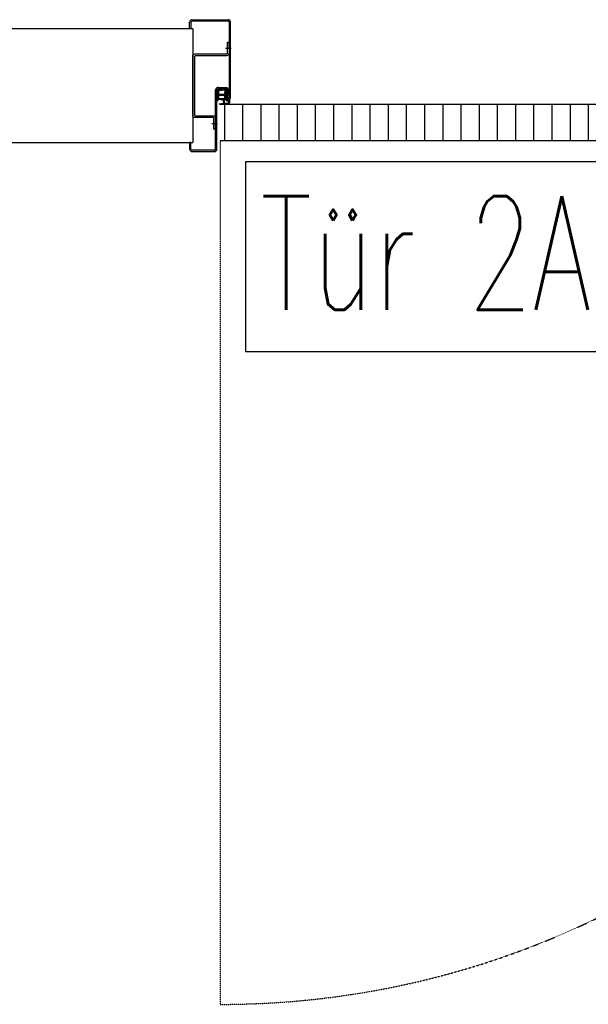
# Model space of a CAD drawing. Header units: millimetres. Extents: x -4577 to 1032787, y -66234 to 201209.
# Tile 187 of 256: x 6731 to 7356, y -10494 to -9411. Entities that reach past the tile are written whole.
import ezdxf
from ezdxf.enums import TextEntityAlignment as Align

# ---------------------------------------------------------------- set-up
doc = ezdxf.new("R2010")
doc.units = ezdxf.units.MM
doc.linetypes.add('510_5_2OG_ELT_1004$0$11-07-22_DS_2OG$0$AUSGEZOGEN', pattern=[0])
doc.linetypes.add('510_5_2OG_ELT_1004$0$11-07-22_DS_2OG$0$STRICHLINIE_S4', pattern=[0.095, 0.06, -0.035])
doc.layers.add('510_5_2OG_ELT_1004$0$11-07-22_DS_2OG$0$2DMitte', color=8, linetype='510_5_2OG_ELT_1004$0$11-07-22_DS_2OG$0$AUSGEZOGEN')
doc.layers.add('510_5_2OG_ELT_1004$0$11-07-22_DS_2OG$0$Mieterausbau', color=8, linetype='510_5_2OG_ELT_1004$0$11-07-22_DS_2OG$0$AUSGEZOGEN')
doc.styles.add('510_5_2OG_ELT_1004$0$Standard', font='simplex.shx')

# ---------------------------------------------------------------- blocks, each defined once
blk = doc.blocks.new('510_5_2OG_ELT_1004$0$11-07-22_DS_2OG$0$LascheTyp2', base_point=(-0.048, 0))
for p, q in [((0.033, 0.0372), (0.033, 0.0027)), ((0.035, 0.0027), (0.035, 0.0372)), ((0.0357, 0.038), (0.048, 0.038)), ((-0.035, 0.0222), (-0.035, 0.0027)), ((-0.033, 0.0027), (-0.033, 0.0222)), ((0.0322, 0.002), (-0.0323, 0.002)), ((-0.0323, 0), (0.0322, 0))]:
    blk.add_line(p, q)
for points in [[(0.048, 0.038), (0.048, 0.04), (0.0357, 0.04)], [(-0.0358, 0.025), (-0.048, 0.025), (-0.048, 0.023), (-0.0358, 0.023)]]:
    blk.add_lwpolyline(points)
for centre, radius, start, end in [((0.0357, 0.0372), 0.00275, 90, 180), ((0.0357, 0.0372), 0.00075, 90, 180), ((0.041, 0.0386), 0.00268, 31.0482, 148.9518), ((-0.0419, 0.0236), 0.00268, 31.0482, 148.9518), ((-0.0358, 0.0222), 0.00275, 0, 90), ((-0.0358, 0.0222), 0.00075, 360, 90), ((-0.0323, 0.0027), 0.00275, 180, 270), ((-0.0323, 0.0027), 0.00075, 180, 270), ((0.0322, 0.0027), 0.00075, 270, 360), ((0.0322, 0.0027), 0.00275, 270, 360)]:
    blk.add_arc(centre, radius, start, end)
at = {"layer": '510_5_2OG_ELT_1004$0$11-07-22_DS_2OG$0$2DMitte'}
for p, q in [((0.041, 0.042), (0.041, 0.036)), ((-0.0419, 0.027), (-0.0419, 0.021))]:
    blk.add_line(p, q, dxfattribs=at)
blk = doc.blocks.new('510_5_2OG_ELT_1004$0$11-07-22_DS_2OG$0$DichtngEinbau', base_point=(-0.0125, -0.005, -0.0044))
for p, q in [((-0.0124, 0.0096), (-0.0111, 0.0108)), ((-0.0111, 0.0108), (-0.0111, 0.0115)), ((-0.0107, 0.0115), (-0.0107, 0.0109)), ((-0.0039, 0.0115), (-0.0018, 0.0099)), ((-0.0124, 0.0074), (-0.0113, 0.0086)), ((-0.0124, 0.0049), (-0.0113, 0.006)), ((-0.0113, 0.0098), (-0.0121, 0.0092)), ((-0.0113, 0.0077), (-0.0121, 0.0071)), ((-0.0113, 0.0051), (-0.0121, 0.0045)), ((-0.0115, 0.0008), (-0.0113, 0.0051)), ((-0.0113, 0.0086), (-0.0113, 0.0098)), ((-0.0113, 0.006), (-0.0113, 0.0077)), ((-0.0084, 0.0002), (-0.0111, 0.0002)), ((-0.0105, 0.0012), (-0.0103, 0.0048)), ((-0.0103, 0.0061), (-0.0103, 0.0096)), ((-0.0038, 0.0009), (-0.0102, 0.0009)), ((-0.0044, 0.0058), (-0.01, 0.0058)), ((-0.01, 0.0051), (-0.0044, 0.0051)), ((-0.0064, -0.0004), (-0.0077, 0)), ((-0.0029, 0.0002), (-0.0062, 0.0002)), ((-0.0039, 0.0101), (-0.0041, 0.0061)), ((-0.0035, 0.0013), (-0.0041, 0.0048)), ((-0.003, 0.0074), (-0.0031, 0.0061)), ((-0.0031, 0.0061), (-0.0023, 0.0042)), ((-0.0027, 0.0021), (-0.0031, 0.0049)), ((-0.0028, 0.0041), (-0.0031, 0.0049)), ((-0.0029, 0.0097), (-0.003, 0.0085)), ((-0.003, 0.0085), (-0.002, 0.007)), ((-0.0024, 0.0068), (-0.003, 0.0074)), ((-0.002, 0.0094), (-0.0029, 0.0097)), ((-0.0125, -0.0012), (-0.0125, -0.0012)), ((-0.0094, -0.0043), (-0.0056, -0.0039)), ((-0.0091, -0.005), (0.001, -0.0039)), ((-0.0046, -0.0038), (0.0005, -0.0032)), ((0.0005, -0.0032), (0.0007, -0.0014)), ((0.0016, -0.0031), (0.0018, 0))]:
    blk.add_line(p, q)
for points in [[(-0.0124, -0.0011), (-0.0123, -0.001), (-0.0122, -0.0009), (-0.0121, -0.0008), (-0.012, -0.0007), (-0.0119, -0.0006), (-0.0119, -0.0005), (-0.0118, -0.0004), (-0.0117, -0.0003), (-0.0117, -0.0002), (-0.0116, 0), (-0.0116, 0.0001), (-0.0115, 0.0002), (-0.0115, 0.0004), (-0.0115, 0.0005), (-0.0115, 0.0006), (-0.0115, 0.0008)], [(-0.0123, -0.0013), (-0.0122, -0.0012), (-0.012, -0.0011), (-0.0119, -0.001), (-0.0118, -0.0009), (-0.0117, -0.0008), (-0.0116, -0.0007), (-0.0115, -0.0006), (-0.0114, -0.0004), (-0.0113, -0.0003), (-0.0112, -0.0001), (-0.0111, 0), (-0.0111, 0.0002)], [(-0.0105, 0.0012), (-0.0105, 0.0012), (-0.0105, 0.0011), (-0.0104, 0.0011), (-0.0104, 0.001), (-0.0104, 0.001), (-0.0103, 0.0009), (-0.0103, 0.0009), (-0.0102, 0.0009), (-0.0102, 0.0009)], [(-0.0077, 0), (-0.0078, 0.0001), (-0.008, 0.0001), (-0.0081, 0.0001), (-0.0082, 0.0001), (-0.0084, 0.0002)], [(-0.0046, -0.0038), (-0.0045, -0.0037), (-0.0044, -0.0036), (-0.0044, -0.0034), (-0.0043, -0.0033), (-0.0042, -0.0032), (-0.0042, -0.0031), (-0.0041, -0.0029), (-0.0041, -0.0028), (-0.0041, -0.0027), (-0.004, -0.0025), (-0.004, -0.0024), (-0.004, -0.0022), (-0.004, -0.0021), (-0.004, -0.0019), (-0.0041, -0.0018), (-0.0041, -0.0017), (-0.0041, -0.0015), (-0.0042, -0.0014), (-0.0042, -0.0013), (-0.0043, -0.0011), (-0.0043, -0.001), (-0.0044, -0.0009), (-0.0045, -0.0008), (-0.0046, -0.0007), (-0.0047, -0.0006), (-0.0048, -0.0005), (-0.0049, -0.0004), (-0.005, -0.0003), (-0.0051, -0.0002), (-0.0052, -0.0001), (-0.0054, -0.0001), (-0.0055, 0), (-0.0056, 0), (-0.0058, 0.0001), (-0.0059, 0.0001), (-0.006, 0.0001), (-0.0062, 0.0002)], [(-0.0038, 0.0009), (-0.0037, 0.0009), (-0.0037, 0.0009), (-0.0036, 0.0009), (-0.0036, 0.001), (-0.0035, 0.001), (-0.0035, 0.0011), (-0.0035, 0.0011), (-0.0035, 0.0012), (-0.0035, 0.0012), (-0.0035, 0.0013)], [(0.0018, 0), (0.0018, 0), (0.0018, 0.0001), (0.0018, 0.0001), (0.0017, 0.0001), (0.0017, 0.0002), (0.0017, 0.0002), (0.0016, 0.0002), (0.0016, 0.0002), (0.0016, 0.0002), (0.0015, 0.0002), (0.0015, 0.0002), (0.0015, 0.0002)], [(-0.0124, -0.0011), (-0.0124, -0.0011), (-0.0125, -0.0011), (-0.0125, -0.0011), (-0.0125, -0.0011), (-0.0125, -0.0011), (-0.0125, -0.0012), (-0.0125, -0.0012), (-0.0125, -0.0012), (-0.0125, -0.0012), (-0.0125, -0.0012), (-0.0125, -0.0013), (-0.0125, -0.0013), (-0.0124, -0.0013), (-0.0124, -0.0013), (-0.0124, -0.0013), (-0.0124, -0.0013), (-0.0124, -0.0013), (-0.0123, -0.0013), (-0.0123, -0.0013)], [(-0.0094, -0.0043), (-0.0095, -0.0043), (-0.0095, -0.0044), (-0.0096, -0.0044), (-0.0096, -0.0045), (-0.0096, -0.0045), (-0.0096, -0.0046), (-0.0096, -0.0046), (-0.0096, -0.0047), (-0.0096, -0.0047), (-0.0096, -0.0048), (-0.0096, -0.0048), (-0.0095, -0.0049), (-0.0095, -0.0049), (-0.0094, -0.0049), (-0.0094, -0.005), (-0.0093, -0.005), (-0.0093, -0.005), (-0.0092, -0.005), (-0.0092, -0.005), (-0.0091, -0.005), (-0.0091, -0.005)], [(-0.0056, -0.0039), (-0.0055, -0.0038), (-0.0054, -0.0037), (-0.0053, -0.0036), (-0.0052, -0.0035), (-0.0052, -0.0034), (-0.0051, -0.0033), (-0.005, -0.0032), (-0.005, -0.0031), (-0.0049, -0.0029), (-0.0049, -0.0028), (-0.0049, -0.0027), (-0.0049, -0.0026), (-0.0049, -0.0024), (-0.0049, -0.0023), (-0.0049, -0.0022), (-0.0049, -0.002), (-0.0049, -0.0019), (-0.0049, -0.0018), (-0.005, -0.0017), (-0.005, -0.0016), (-0.0051, -0.0014), (-0.0051, -0.0013), (-0.0052, -0.0012), (-0.0053, -0.0011), (-0.0054, -0.001), (-0.0055, -0.0009), (-0.0056, -0.0008), (-0.0057, -0.0008), (-0.0058, -0.0007), (-0.0059, -0.0006), (-0.006, -0.0006), (-0.0061, -0.0005), (-0.0062, -0.0005), (-0.0064, -0.0004)], [(0.0007, -0.0014), (0.0007, -0.0014), (0.0007, -0.0013), (0.0007, -0.0013), (0.0006, -0.0013), (0.0006, -0.0013), (0.0006, -0.0012), (0.0006, -0.0012), (0.0006, -0.0012), (0.0005, -0.0012), (0.0005, -0.0012)], [(0.0005, -0.0032), (0.0005, -0.0032), (0.0005, -0.0032), (0.0005, -0.0032), (0.0005, -0.0032), (0.0005, -0.0032)], [(0.001, -0.0039), (0.0011, -0.0038), (0.0011, -0.0038), (0.0012, -0.0037), (0.0013, -0.0037), (0.0013, -0.0036), (0.0014, -0.0035), (0.0015, -0.0034), (0.0015, -0.0033), (0.0015, -0.0032), (0.0015, -0.0032), (0.0016, -0.0031)]]:
    blk.add_lwpolyline(points)
for centre, radius, start, end in [((-0.0109, 0.0115), 0.0002, 0, 180), ((-0.0027, -0.0423), 0.0538, 91.236, 98.5123), ((-0.0123, 0.0094), 0.00025, 140.7288, 305.245), ((-0.0123, 0.0073), 0.00025, 140.7288, 305.245), ((-0.0123, 0.0047), 0.00025, 140.7288, 305.245), ((-0.01, 0.0096), 0.0003, 98.8852, 180), ((-0.01, 0.0061), 0.0003, 180, 270), ((-0.01, 0.0048), 0.0003, 90, 180), ((-0.0032, -0.0334), 0.0439, 91.2931, 98.8852), ((-0.0044, 0.0061), 0.0003, 270, 357.7974), ((-0.0044, 0.0048), 0.0003, 357.7974, 90), ((-0.0042, 0.0102), 0.0003, 357.7974, 91.2931), ((0, 0.0025), 0.00376, 218.6551, 277.7243), ((-0.0025, 0.0042), 0.00025, 199.0115, 3.5277), ((0, 0.0025), 0.00276, 186.3634, 302.309), ((-0.0022, 0.0069), 0.00025, 216.165, 20.6812), ((-0.0019, 0.0097), 0.00025, 253.5154, 58.0316)]:
    blk.add_arc(centre, radius, start, end)
blk = doc.blocks.new('510_5_2OG_ELT_1004')
at = {"layer": '510_5_2OG_ELT_1004$0$11-07-22_DS_2OG$0$Mieterausbau', "linetype": 'Continuous'}
h = blk.add_hatch(dxfattribs=at)
h.set_pattern_fill('SCHRAFFUR_1', color=256, scale=1000, style=0, pattern_type=2)
h.set_pattern_definition([(90, (1895.797, -66891.69), (-40, 5e-15), []), (90, (1875.797, -66891.69), (-40, 5e-15), [])])
h.paths.add_polyline_path([(7900.8, -9504.1), (7900.8, -9544.1), (6950.8, -9544.1), (6950.8, -9504.1)], flags=0)
at = {"layer": '510_5_2OG_ELT_1004$0$11-07-22_DS_2OG$0$Mieterausbau', "linetype": '510_5_2OG_ELT_1004$0$11-07-22_DS_2OG$0$AUSGEZOGEN'}
for p, q in [((6920.1, -9411.1), (6959.6, -9411.1)), ((6920.1, -9411.1), (6959.6, -9411.1)), ((6959.6, -9412.6), (6959.6, -9411.1)), ((6959.6, -9412.6), (6959.6, -9411.1)), ((6959.6, -9412.6), (6959.6, -9411.1)), ((6959.6, -9412.6), (6959.6, -9411.1)), ((6920.8, -9421.1), (6395.8, -9421.1)), ((6917.3, -9421.1), (6917.3, -9413.8)), ((6917.3, -9421.1), (6917.3, -9413.8)), ((6917.3, -9421.1), (6917.3, -9413.8)), ((6917.3, -9421.1), (6917.3, -9413.8)), ((6918.8, -9421.1), (6917.3, -9421.1)), ((6918.8, -9421.1), (6917.3, -9421.1)), ((6918.8, -9413.8), (6918.8, -9421.1)), ((6918.8, -9413.8), (6918.8, -9421.1)), ((6959.6, -9412.6), (6920.1, -9412.6)), ((6959.6, -9412.6), (6920.1, -9412.6)), ((6920.8, -9421.1), (6920.8, -9546.1)), ((6960.8, -9413.8), (6962.3, -9413.8)), ((6960.8, -9413.8), (6962.3, -9413.8)), ((6960.8, -9443.6), (6960.8, -9436.1)), ((6960.8, -9443.6), (6960.8, -9436.1)), ((6948.6, -9485.6), (6957.1, -9485.6)), ((6945.8, -9553.3), (6945.8, -9488.3)), ((6947.3, -9553.3), (6947.3, -9488.3)), ((6948.6, -9487.1), (6957.1, -9487.1)), ((6958.3, -9488.6), (6957.3, -9496.6)), ((6959.8, -9488.3), (6958.8, -9496.6)), ((6960.8, -9496.6), (6962.3, -9496.6)), ((6620.8, -9546.1), (6920.8, -9546.1)), ((6917.3, -9546.1), (6917.3, -9553.3)), ((6917.3, -9546.1), (6917.3, -9553.3)), ((6917.3, -9546.1), (6917.3, -9553.3)), ((6917.3, -9546.1), (6917.3, -9553.3)), ((6918.8, -9546.1), (6917.3, -9546.1)), ((6918.8, -9546.1), (6917.3, -9546.1)), ((6918.8, -9553.3), (6918.8, -9546.1)), ((6918.8, -9553.3), (6918.8, -9546.1)), ((6944.6, -9554.6), (6920.1, -9554.6)), ((6944.6, -9554.6), (6920.1, -9554.6)), ((6920.1, -9556.1), (6944.6, -9556.1)), ((6920.1, -9556.1), (6944.6, -9556.1)), ((6944.6, -9554.6), (6944.6, -9556.1)), ((6944.6, -9554.6), (6944.6, -9556.1)), ((6944.6, -9554.6), (6944.6, -9556.1)), ((7608.1, -9567.5), (6978.8, -9567.5)), ((6978.8, -9567.5), (6978.8, -9775.8)), ((6978.8, -9775.8), (7608.1, -9775.8))]:
    blk.add_line(p, q, dxfattribs=at)
at = {"layer": '510_5_2OG_ELT_1004$0$11-07-22_DS_2OG$0$Mieterausbau', "linetype": '510_5_2OG_ELT_1004$0$11-07-22_DS_2OG$0$STRICHLINIE_S4'}
blk.add_line((6950.8, -9544.1), (6950.8, -10494.1), dxfattribs=at)
at = {"layer": '510_5_2OG_ELT_1004$0$11-07-22_DS_2OG$0$Mieterausbau', "linetype": '510_5_2OG_ELT_1004$0$11-07-22_DS_2OG$0$AUSGEZOGEN'}
blk.add_lwpolyline([(6960.8, -9496.6), (6962.3, -9496.6), (6962.3, -9413.8), (6960.8, -9413.8), (6960.8, -9496.6)], close=True, dxfattribs=at)
blk.add_lwpolyline([(6960.8, -9496.6), (6962.3, -9496.6), (6962.3, -9413.8), (6960.8, -9413.8), (6960.8, -9496.6)], close=True, dxfattribs=at)
blk.add_lwpolyline([(6950.8, -9504.1), (7900.8, -9504.1), (7900.8, -9544.1), (6950.8, -9544.1)], dxfattribs=at)
for centre, radius, start, end in [((6920.1, -9413.8), 2.75, 90, 180), ((6920.1, -9413.8), 2.75, 90, 180), ((6959.6, -9413.8), 2.75, 0, 90), ((6959.6, -9413.8), 2.75, 0, 90), ((6920.1, -9413.8), 1.25, 90, 180), ((6920.1, -9413.8), 1.25, 90, 180), ((6959.6, -9413.8), 1.25, 0, 90), ((6959.6, -9413.8), 1.25, 0, 90), ((6948.6, -9488.3), 2.75, 90, 180), ((6957.1, -9488.3), 2.75, 346.1775, 90), ((6948.6, -9488.3), 1.25, 90, 180), ((6957.1, -9488.3), 1.25, 346.1775, 90), ((6959.8, -9496.6), 2.5, 166.1775, 0), ((6959.8, -9496.6), 1, 166.1775, 0), ((6920.1, -9553.3), 2.75, 180, 270), ((6920.1, -9553.3), 2.75, 180, 270), ((6920.1, -9553.3), 1.25, 180, 270), ((6920.1, -9553.3), 1.25, 180, 270), ((6944.6, -9553.3), 2.75, 270, 0), ((6944.6, -9553.3), 1.25, 270, 0)]:
    blk.add_arc(centre, radius, start, end, dxfattribs=at)
at = {"layer": '510_5_2OG_ELT_1004$0$11-07-22_DS_2OG$0$Mieterausbau', "linetype": '510_5_2OG_ELT_1004$0$11-07-22_DS_2OG$0$STRICHLINIE_S4'}
blk.add_arc((6950.8, -9544.1), 950, 270, 0, dxfattribs=at)
at = {"layer": '510_5_2OG_ELT_1004$0$11-07-22_DS_2OG$0$Mieterausbau', "linetype": '510_5_2OG_ELT_1004$0$11-07-22_DS_2OG$0$AUSGEZOGEN', "xscale": 1000, "yscale": -1000, "zscale": 1000, "rotation": 90}
blk.add_blockref('510_5_2OG_ELT_1004$0$11-07-22_DS_2OG$0$LascheTyp2', (6920.8, -9531.6), dxfattribs=at)
at = {"layer": '510_5_2OG_ELT_1004$0$11-07-22_DS_2OG$0$Mieterausbau', "linetype": '510_5_2OG_ELT_1004$0$11-07-22_DS_2OG$0$AUSGEZOGEN', "xscale": 1000, "yscale": 1000, "zscale": 1000}
blk.add_blockref('510_5_2OG_ELT_1004$0$11-07-22_DS_2OG$0$DichtngEinbau', (6947.3, -9504.1), dxfattribs=at)
blk.add_blockref('510_5_2OG_ELT_1004$0$11-07-22_DS_2OG$0$DichtngEinbau', (6947.3, -9504.1), dxfattribs=at)
at = {"layer": '510_5_2OG_ELT_1004$0$11-07-22_DS_2OG$0$Mieterausbau', "linetype": '510_5_2OG_ELT_1004$0$11-07-22_DS_2OG$0$AUSGEZOGEN', "style": '510_5_2OG_ELT_1004$0$Standard', "width": 0.592308}
blk.add_text('Tür 2A-09', height=125, rotation=0.0003, dxfattribs=at).set_placement((6994.8, -9730), (7594.1, -9730), align=Align.FIT)

msp = doc.modelspace()

# ---------------------------------------------------------------- block references
msp.add_blockref('510_5_2OG_ELT_1004', (0, -0.1))

doc.saveas('drawing.dxf')
